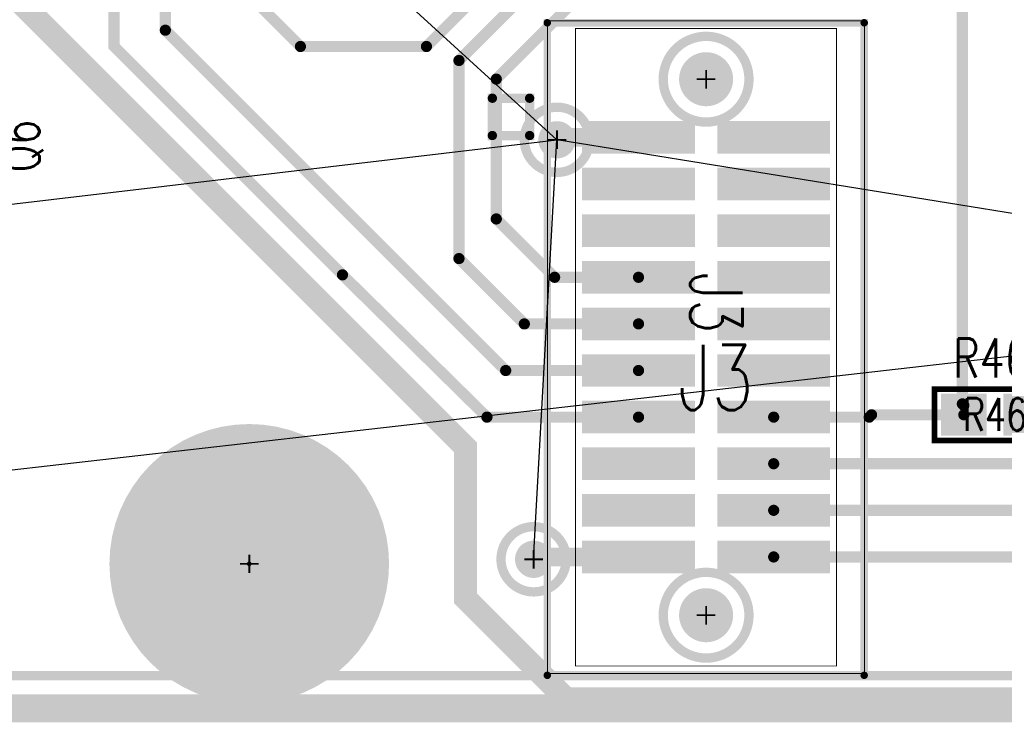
# Model space of a CAD drawing. Extents: x -7.2 to 18.3, y -5.6 to 10.9.
# Tile 42 of 112: x 4.714 to 5.77, y -0.115 to 0.639. Entities that reach past the tile are written whole.
import ezdxf
from ezdxf.enums import TextEntityAlignment as Align

# ---------------------------------------------------------------- set-up
doc = ezdxf.new("R2010")
doc.units = 0
for name, pattern in [('SIG_15', [2, 1, 1]), ('SIG_153', [2, 1, 1]), ('SIG_16', [2, 1, 1]), ('SIG_17', [2, 1, 1]), ('SIG_170', [2, 1, 1]), ('SIG_171', [2, 1, 1]), ('SIG_195', [2, 1, 1]), ('SIG_205', [2, 1, 1]), ('SIG_206', [2, 1, 1]), ('SIG_207', [2, 1, 1]), ('SIG_208', [2, 1, 1]), ('SIG_210', [2, 1, 1]), ('SIG_211', [2, 1, 1])]:
    doc.linetypes.add(name, pattern=pattern)
for name, color, linetype in [('DRIL_NPLTE_THRU_01', 16, 'CONTINUOUS'), ('DRIL_NPLTE_THRU_03', 146, 'CONTINUOUS'), ('DRIL_NPLTE_THRU_04', 176, 'CONTINUOUS'), ('DRIL_PLTE_THRU_01', 16, 'CONTINUOUS'), ('DRIL_PLTE_THRU_03', 146, 'CONTINUOUS'), ('DRIL_PLTE_THRU_04', 176, 'CONTINUOUS'), ('DRIL_SYMBOL', 254, 'CONTINUOUS'), ('LINK_00', 2, 'CONTINUOUS'), ('PADS_BOT', 5, 'CONTINUOUS'), ('PADS_INNER', 1, 'CONTINUOUS'), ('PADS_TOP', 1, 'CONTINUOUS'), ('PADS_XR_131', 3, 'CONTINUOUS'), ('PADS_XR_132', 6, 'CONTINUOUS'), ('PADS_XR_133', 254, 'CONTINUOUS'), ('PART_NAME_123', 255, 'CONTINUOUS'), ('PART_NAME_129', 2, 'CONTINUOUS'), ('PART_TOP_2DLINE_123', 255, 'CONTINUOUS'), ('PART_TOP_2DLINE_129', 2, 'CONTINUOUS'), ('PART_TOP_COPPER_123', 255, 'CONTINUOUS'), ('POUR_OUTLINE_03', 130, 'CONTINUOUS'), ('POUR_VOID_03', 130, 'CONTINUOUS'), ('TRACE_01', 1, 'CONTINUOUS'), ('TRACE_03', 130, 'CONTINUOUS'), ('TRACE_04', 5, 'CONTINUOUS'), ('VIAPTS', 56, 'CONTINUOUS')]:
    doc.layers.add(name, color=color, linetype=linetype)
doc.styles.add('W0$001', font='simplex', dxfattribs={"width": 0.75})
doc.styles.add('W0$005', font='simplex', dxfattribs={"width": 0.75})
doc.styles.add('W0$006', font='simplex', dxfattribs={"width": 0.75})

# ---------------------------------------------------------------- blocks, each defined once
blk = doc.blocks.new('POUR_VOID_43')
at = {"layer": 'POUR_VOID_03', "const_width": 0.01}
blk.add_lwpolyline([(-14.5752, -18.9023, 1), (-14.5052, -18.9023, 1)], format="xyb", close=True, dxfattribs=at)
blk = doc.blocks.new('POUR_VOID_42')
at = {"layer": 'POUR_VOID_03', "const_width": 0.01}
blk.add_lwpolyline([(-14.6002, -19.3523, 1), (-14.5302, -19.3523, 1)], format="xyb", close=True, dxfattribs=at)
blk = doc.blocks.new('POUR_VOID_40')
at = {"layer": 'POUR_VOID_03', "const_width": 0.01}
blk.add_lwpolyline([(-14.4262, -18.8373, 1), (-14.3342, -18.8373, 1)], format="xyb", close=True, dxfattribs=at)
blk = doc.blocks.new('POUR_VOID_39')
at = {"layer": 'POUR_VOID_03', "const_width": 0.01}
blk.add_lwpolyline([(-14.4262, -19.4123, 1), (-14.3342, -19.4123, 1)], format="xyb", close=True, dxfattribs=at)
blk = doc.blocks.new('POUR_OUTLINE_1')
at = {"layer": 'POUR_OUTLINE_03', "const_width": 0.01}
blk.add_lwpolyline([(-13.6852, -17.3132), (-14.0648, -17.3132, -2.315909), (-14.1158, -17.3132), (-14.3203, -17.3132), (-14.3203, -17.5922), (-14.5403, -17.5922, -1), (-14.6103, -17.5922), (-15.9453, -17.5922, -1), (-16.0153, -17.5922), (-16.1093, -17.5922), (-16.1093, -17.694, -8.305766), (-16.1093, -17.7106), (-16.1093, -18.3222), (-15.5653, -18.3222), (-15.5653, -19.4772), (-14.9203, -19.4772, -4.999895), (-14.8203, -19.4772), (-12.0449, -19.4772)], format="xyb", dxfattribs=at)
for name in ['POUR_VOID_40', 'POUR_VOID_43', 'POUR_VOID_42', 'POUR_VOID_39']:
    blk.add_blockref(name, (0, 0))
blk = doc.blocks.new('POUR_HEADER_0')
blk.add_blockref('POUR_OUTLINE_1', (16.9203, 12.3322))
blk = doc.blocks.new('SMOOTH_0$001')
at = {"const_width": 0.0005}
blk.add_lwpolyline([(-0.00025, 0, 1), (0.00025, 0, 1)], format="xyb", close=True, dxfattribs=at)
blk = doc.blocks.new('SMOOTH_0$01')
at = {"const_width": 0.005}
blk.add_lwpolyline([(-0.0025, 0, 1), (0.0025, 0, 1)], format="xyb", close=True, dxfattribs=at)
blk = doc.blocks.new('SMOOTH_0$008')
at = {"const_width": 0.004}
blk.add_lwpolyline([(-0.002, 0, 1), (0.002, 0, 1)], format="xyb", close=True, dxfattribs=at)
blk = doc.blocks.new('PART_BODY_TOP_360')
at = {"layer": 'PART_TOP_2DLINE_123', "const_width": 0.008}
blk.add_lwpolyline([(-0.348, 0.1696), (-0.348, -0.1704), (0.352, -0.1704), (0.352, 0.1696)], close=True, dxfattribs=at)
at = {"layer": 'PART_TOP_2DLINE_129', "const_width": 0.001}
for points in [[(-0.35, 0.17), (-0.35, -0.17), (0.35, -0.17), (0.35, 0.17)], [(-0.342, -0.14), (-0.342, 0.14), (0.342, 0.14), (0.342, -0.14)]]:
    blk.add_lwpolyline(points, close=True, dxfattribs=at)
at = {"layer": 'PART_TOP_COPPER_123', "const_width": 0.01}
blk.add_lwpolyline([(-0.2671, -0.2293), (-0.2271, -0.2293), (-0.2271, -0.1893), (-0.2671, -0.1893)], close=True, dxfattribs=at)
at = {"layer": 'PART_TOP_2DLINE_123'}
for p in [(-0.348, 0.1696), (0.352, 0.1696), (-0.348, -0.1704), (0.352, -0.1704)]:
    blk.add_blockref('SMOOTH_0$008', p, dxfattribs=at)
at = {"layer": 'PART_TOP_2DLINE_129'}
for p in [(-0.35, 0.17), (0.35, 0.17), (-0.342, 0.14), (0.342, 0.14), (-0.342, -0.14), (0.342, -0.14), (-0.35, -0.17), (0.35, -0.17)]:
    blk.add_blockref('SMOOTH_0$001', p, dxfattribs=at)
at = {"layer": 'PART_TOP_COPPER_123'}
for p in [(-0.2671, -0.1893), (-0.2271, -0.1893), (-0.2671, -0.2293), (-0.2271, -0.2293)]:
    blk.add_blockref('SMOOTH_0$01', p, dxfattribs=at)
blk = doc.blocks.new('DRIL_HOLE_0')
blk.add_lwpolyline([(0, 0, 1), (0, 0, 1)], format="xyb", close=True)
blk = doc.blocks.new('PAD_1')
blk.add_lwpolyline([(0, 0, 1), (0, 0, 1)], format="xyb", close=True)
blk = doc.blocks.new('PAD_62')
at = {"const_width": 0.035}
blk.add_lwpolyline([(-0.0605, 0), (0.0605, 0)], dxfattribs=at)
blk = doc.blocks.new('PAD_63')
at = {"const_width": 0.029}
blk.add_lwpolyline([(-0.0575, 0), (0.0575, 0)], dxfattribs=at)
blk = doc.blocks.new('STK_TOP_39')
at = {"layer": 'DRIL_NPLTE_THRU_01'}
blk.add_blockref('DRIL_HOLE_0', (0, 0), dxfattribs=at)
at = {"layer": 'DRIL_NPLTE_THRU_03'}
blk.add_blockref('DRIL_HOLE_0', (0, 0), dxfattribs=at)
at = {"layer": 'DRIL_NPLTE_THRU_04'}
blk.add_blockref('DRIL_HOLE_0', (0, 0), dxfattribs=at)
at = {"layer": 'PADS_BOT'}
blk.add_blockref('PAD_1', (0, 0), dxfattribs=at)
at = {"layer": 'PADS_INNER'}
blk.add_blockref('PAD_1', (0, 0), dxfattribs=at)
at = {"layer": 'PADS_TOP', "rotation": 90}
blk.add_blockref('PAD_63', (0, 0), dxfattribs=at)
at = {"layer": 'PADS_XR_131', "rotation": 90}
blk.add_blockref('PAD_62', (0, 0), dxfattribs=at)
at = {"layer": 'PADS_XR_133', "rotation": 90}
blk.add_blockref('PAD_63', (0, 0), dxfattribs=at)
blk = doc.blocks.new('DRIL_SYMBOL_0$052')
at = {"layer": 'DRIL_SYMBOL', "const_width": 0.002}
for points in [[(0, -0.01), (0, 0.01)], [(-0.01, 0), (0.01, 0)]]:
    blk.add_lwpolyline(points, dxfattribs=at)
blk = doc.blocks.new('DRIL_HOLE_0$052')
at = {"const_width": 0.026}
blk.add_lwpolyline([(-0.013, 0, 1), (0.013, 0, 1)], format="xyb", close=True, dxfattribs=at)
blk.add_blockref('DRIL_SYMBOL_0$052', (0, 0))
blk = doc.blocks.new('PAD_64')
at = {"const_width": 0.026}
blk.add_lwpolyline([(0, -0.013, 1), (0, 0.013, 1)], format="xyb", close=True, dxfattribs=at)
blk = doc.blocks.new('PAD_65')
at = {"const_width": 0.029}
blk.add_lwpolyline([(0, -0.0145, 1), (0, 0.0145, 1)], format="xyb", close=True, dxfattribs=at)
blk = doc.blocks.new('STK_TOP_40')
at = {"layer": 'DRIL_NPLTE_THRU_01'}
blk.add_blockref('DRIL_HOLE_0$052', (0, 0), dxfattribs=at)
at = {"layer": 'DRIL_NPLTE_THRU_03'}
blk.add_blockref('DRIL_HOLE_0$052', (0, 0), dxfattribs=at)
at = {"layer": 'DRIL_NPLTE_THRU_04'}
blk.add_blockref('DRIL_HOLE_0$052', (0, 0), dxfattribs=at)
at = {"layer": 'PADS_BOT'}
blk.add_blockref('PAD_64', (0, 0), dxfattribs=at)
at = {"layer": 'PADS_INNER'}
blk.add_blockref('PAD_64', (0, 0), dxfattribs=at)
at = {"layer": 'PADS_TOP'}
blk.add_blockref('PAD_64', (0, 0), dxfattribs=at)
at = {"layer": 'PADS_XR_131'}
blk.add_blockref('PAD_65', (0, 0), dxfattribs=at)
at = {"layer": 'PADS_XR_132'}
blk.add_blockref('PAD_65', (0, 0), dxfattribs=at)
blk = doc.blocks.new('SYM_TOP_33')
for name, p in [('PART_BODY_TOP_360', (0, 0)), ('STK_TOP_39', (-0.225, 0.0725)), ('STK_TOP_39', (-0.175, 0.0725)), ('STK_TOP_39', (-0.125, 0.0725)), ('STK_TOP_39', (-0.075, 0.0725)), ('STK_TOP_39', (-0.025, 0.0725)), ('STK_TOP_39', (0.025, 0.0725)), ('STK_TOP_39', (0.075, 0.0725)), ('STK_TOP_39', (0.125, 0.0725)), ('STK_TOP_39', (0.175, 0.0725)), ('STK_TOP_39', (0.225, 0.0725)), ('STK_TOP_40', (-0.2875, 0)), ('STK_TOP_40', (0.2875, 0)), ('STK_TOP_39', (-0.225, -0.0725)), ('STK_TOP_39', (-0.175, -0.0725)), ('STK_TOP_39', (-0.125, -0.0725)), ('STK_TOP_39', (-0.075, -0.0725)), ('STK_TOP_39', (-0.025, -0.0725)), ('STK_TOP_39', (0.025, -0.0725)), ('STK_TOP_39', (0.075, -0.0725)), ('STK_TOP_39', (0.125, -0.0725)), ('STK_TOP_39', (0.175, -0.0725)), ('STK_TOP_39', (0.225, -0.0725))]:
    blk.add_blockref(name, p)
blk = doc.blocks.new('PART_TOP_60')
blk.add_blockref('SYM_TOP_33', (0, 0))
at = {"layer": 'PART_NAME_123', "style": 'W0$005', "width": 0.75}
blk.add_text('J3', height=0.056, dxfattribs=at).set_placement((-0.08, -0.017))
at = {"layer": 'PART_NAME_123', "style": 'W0$006', "width": 0.75}
blk.add_text('J3', height=0.042, rotation=90, dxfattribs=at).set_placement((-0.3675, -0.035))
at = {"layer": 'PART_NAME_129', "style": 'W0$001', "width": 0.75}
blk.add_text('J3', height=0.07, rotation=90, dxfattribs=at).set_placement((0.0674, -0.0301))
blk = doc.blocks.new('SMOOTH_0$006')
at = {"const_width": 0.003}
blk.add_lwpolyline([(-0.0015, 0, 1), (0.0015, 0, 1)], format="xyb", close=True, dxfattribs=at)
blk = doc.blocks.new('PART_BODY_TOP_363')
at = {"layer": 'PART_TOP_2DLINE_123', "const_width": 0.006}
blk.add_lwpolyline([(-0.065, -0.0276), (0.065, -0.0276), (0.065, 0.0276), (-0.065, 0.0276)], close=True, dxfattribs=at)
at = {"layer": 'PART_TOP_2DLINE_129', "const_width": 0.001}
blk.add_lwpolyline([(-0.065, -0.03), (0.065, -0.03), (0.065, 0.0276), (-0.065, 0.0276)], close=True, dxfattribs=at)
at = {"layer": 'PART_TOP_2DLINE_123'}
for p in [(-0.065, 0.0276), (0.065, 0.0276), (-0.065, -0.0276), (0.065, -0.0276)]:
    blk.add_blockref('SMOOTH_0$006', p, dxfattribs=at)
at = {"layer": 'PART_TOP_2DLINE_129'}
for p in [(-0.065, 0.0276), (0.065, 0.0276), (-0.065, -0.03), (0.065, -0.03)]:
    blk.add_blockref('SMOOTH_0$001', p, dxfattribs=at)
blk = doc.blocks.new('PAD_46')
at = {"const_width": 0.045}
blk.add_lwpolyline([(-0.0245, 0), (0.0245, 0)], dxfattribs=at)
blk = doc.blocks.new('PAD_47')
at = {"const_width": 0.039}
blk.add_lwpolyline([(-0.0215, 0), (0.0215, 0)], dxfattribs=at)
blk = doc.blocks.new('STK_TOP_14')
at = {"layer": 'DRIL_PLTE_THRU_01'}
blk.add_blockref('DRIL_HOLE_0', (0, 0), dxfattribs=at)
at = {"layer": 'DRIL_PLTE_THRU_03'}
blk.add_blockref('DRIL_HOLE_0', (0, 0), dxfattribs=at)
at = {"layer": 'DRIL_PLTE_THRU_04'}
blk.add_blockref('DRIL_HOLE_0', (0, 0), dxfattribs=at)
at = {"layer": 'PADS_BOT'}
blk.add_blockref('PAD_1', (0, 0), dxfattribs=at)
at = {"layer": 'PADS_INNER'}
blk.add_blockref('PAD_1', (0, 0), dxfattribs=at)
at = {"layer": 'PADS_TOP'}
blk.add_blockref('PAD_47', (0, 0), dxfattribs=at)
at = {"layer": 'PADS_XR_131'}
blk.add_blockref('PAD_46', (0, 0), dxfattribs=at)
at = {"layer": 'PADS_XR_133'}
blk.add_blockref('PAD_47', (0, 0), dxfattribs=at)
blk = doc.blocks.new('SYM_TOP_36')
for name, p in [('STK_TOP_14', (-0.0335, 0)), ('PART_BODY_TOP_363', (0, 0)), ('STK_TOP_14', (0.0335, 0))]:
    blk.add_blockref(name, p)
blk = doc.blocks.new('PART_TOP_86')
blk.add_blockref('SYM_TOP_36', (0, 0))
at = {"layer": 'PART_NAME_123', "style": 'W0$006', "width": 0.75}
blk.add_text('R46', height=0.042, dxfattribs=at).set_placement((-0.045, 0.04))
at = {"layer": 'PART_NAME_129', "style": 'W0$001', "width": 0.75}
blk.add_text('R46', height=0.035, dxfattribs=at).set_placement((0, 0.0003), align=Align.MIDDLE_CENTER)
blk = doc.blocks.new('DRIL_SYMBOL_0$18')
at = {"layer": 'DRIL_SYMBOL', "const_width": 0.002}
for points in [[(0, -0.01), (0, 0.01)], [(-0.01, 0), (0.01, 0)]]:
    blk.add_lwpolyline(points, dxfattribs=at)
blk = doc.blocks.new('DRIL_HOLE_0$18')
at = {"const_width": 0.09}
blk.add_lwpolyline([(-0.045, 0, 1), (0.045, 0, 1)], format="xyb", close=True, dxfattribs=at)
blk.add_blockref('DRIL_SYMBOL_0$18', (0, 0))
blk = doc.blocks.new('PAD_70')
at = {"const_width": 0.0025}
blk.add_lwpolyline([(0, -0.00125, 1), (0, 0.00125, 1)], format="xyb", close=True, dxfattribs=at)
blk = doc.blocks.new('PAD_137')
at = {"const_width": 0.15}
blk.add_lwpolyline([(0, -0.075, 1), (0, 0.075, 1)], format="xyb", close=True, dxfattribs=at)
blk = doc.blocks.new('STK_TOP_78')
at = {"layer": 'DRIL_NPLTE_THRU_01'}
blk.add_blockref('DRIL_HOLE_0$18', (0, 0), dxfattribs=at)
at = {"layer": 'DRIL_NPLTE_THRU_03'}
blk.add_blockref('DRIL_HOLE_0$18', (0, 0), dxfattribs=at)
at = {"layer": 'DRIL_NPLTE_THRU_04'}
blk.add_blockref('DRIL_HOLE_0$18', (0, 0), dxfattribs=at)
at = {"layer": 'PADS_BOT'}
blk.add_blockref('PAD_70', (0, 0), dxfattribs=at)
at = {"layer": 'PADS_INNER'}
blk.add_blockref('PAD_70', (0, 0), dxfattribs=at)
at = {"layer": 'PADS_TOP'}
blk.add_blockref('PAD_70', (0, 0), dxfattribs=at)
at = {"layer": 'PADS_XR_131'}
blk.add_blockref('PAD_137', (0, 0), dxfattribs=at)
at = {"layer": 'PADS_XR_132'}
blk.add_blockref('PAD_137', (0, 0), dxfattribs=at)
blk = doc.blocks.new('SYM_TOP_64')
blk.add_blockref('STK_TOP_78', (-0.0001, 0.0001))
blk = doc.blocks.new('PART_TOP_453')
blk.add_blockref('SYM_TOP_64', (0, 0))
blk = doc.blocks.new('PART_BODY_TOP_429')
at = {"layer": 'PART_TOP_2DLINE_123', "const_width": 0.006}
blk.add_lwpolyline([(0.065, 0.075), (-0.065, 0.075), (-0.065, -0.08), (0.065, -0.08)], close=True, dxfattribs=at)
at = {"layer": 'PART_TOP_2DLINE_129', "const_width": 0.001}
blk.add_lwpolyline([(0.065, 0.075), (-0.065, 0.075), (-0.065, -0.08), (0.065, -0.08)], close=True, dxfattribs=at)
at = {"layer": 'PART_TOP_2DLINE_123'}
for p in [(-0.065, 0.075), (0.065, 0.075), (-0.065, -0.08), (0.065, -0.08)]:
    blk.add_blockref('SMOOTH_0$006', p, dxfattribs=at)
at = {"layer": 'PART_TOP_2DLINE_129'}
for p in [(-0.065, 0.075), (0.065, 0.075), (-0.065, -0.08), (0.065, -0.08)]:
    blk.add_blockref('SMOOTH_0$001', p, dxfattribs=at)
blk = doc.blocks.new('PAD_12')
at = {"const_width": 0.041}
blk.add_lwpolyline([(-0.0205, 0), (0.0205, 0)], dxfattribs=at)
blk = doc.blocks.new('PAD_11')
at = {"const_width": 0.035}
blk.add_lwpolyline([(-0.0175, 0), (0.0175, 0)], dxfattribs=at)
blk = doc.blocks.new('STK_TOP_9')
at = {"layer": 'DRIL_NPLTE_THRU_01'}
blk.add_blockref('DRIL_HOLE_0', (0, 0), dxfattribs=at)
at = {"layer": 'DRIL_NPLTE_THRU_03'}
blk.add_blockref('DRIL_HOLE_0', (0, 0), dxfattribs=at)
at = {"layer": 'DRIL_NPLTE_THRU_04'}
blk.add_blockref('DRIL_HOLE_0', (0, 0), dxfattribs=at)
at = {"layer": 'PADS_BOT'}
blk.add_blockref('PAD_1', (0, 0), dxfattribs=at)
at = {"layer": 'PADS_INNER'}
blk.add_blockref('PAD_1', (0, 0), dxfattribs=at)
at = {"layer": 'PADS_TOP'}
blk.add_blockref('PAD_11', (0, 0), dxfattribs=at)
at = {"layer": 'PADS_XR_131'}
blk.add_blockref('PAD_12', (0, 0), dxfattribs=at)
at = {"layer": 'PADS_XR_133'}
blk.add_blockref('PAD_11', (0, 0), dxfattribs=at)
blk = doc.blocks.new('SYM_TOP_102')
for name, p in [('PART_BODY_TOP_429', (0, 0)), ('STK_TOP_9', (-0.0001, 0.05)), ('STK_TOP_9', (-0.0376, -0.0525)), ('STK_TOP_9', (0.0375, -0.0525))]:
    blk.add_blockref(name, p)
blk = doc.blocks.new('PART_TOP_588')
blk.add_blockref('SYM_TOP_102', (0, 0))
at = {"layer": 'PART_NAME_123', "style": 'W0$006', "width": 0.75}
blk.add_text('Q6', height=0.042, rotation=90, dxfattribs=at).set_placement((0.1199, -0.07))
at = {"layer": 'PART_NAME_129', "style": 'W0$001', "width": 0.75}
blk.add_text('Q6', height=0.07, dxfattribs=at).set_placement((-0.0351, -0.0349))
blk = doc.blocks.new('SMOOTH_0$02')
at = {"const_width": 0.01}
blk.add_lwpolyline([(-0.005, 0, 1), (0.005, 0, 1)], format="xyb", close=True, dxfattribs=at)
blk = doc.blocks.new('SMOOTH_0$025')
at = {"const_width": 0.0125}
blk.add_lwpolyline([(-0.00625, 0, 1), (0.00625, 0, 1)], format="xyb", close=True, dxfattribs=at)
blk = doc.blocks.new('SMOOTH_0$012')
at = {"const_width": 0.006}
blk.add_lwpolyline([(-0.003, 0, 1), (0.003, 0, 1)], format="xyb", close=True, dxfattribs=at)
blk = doc.blocks.new('DRIL_SYMBOL_0$018')
at = {"layer": 'DRIL_SYMBOL', "const_width": 0.002}
for points in [[(0, -0.01), (0, 0.01)], [(-0.01, 0), (0.01, 0)]]:
    blk.add_lwpolyline(points, dxfattribs=at)
blk = doc.blocks.new('DRIL_HOLE_0$018')
at = {"const_width": 0.009}
blk.add_lwpolyline([(-0.0045, 0, 1), (0.0045, 0, 1)], format="xyb", close=True, dxfattribs=at)
blk.add_blockref('DRIL_SYMBOL_0$018', (0, 0))
blk = doc.blocks.new('PAD_138')
at = {"const_width": 0.02}
blk.add_lwpolyline([(0, -0.01, 1), (0, 0.01, 1)], format="xyb", close=True, dxfattribs=at)
blk = doc.blocks.new('STK_TOP_4')
at = {"layer": 'DRIL_PLTE_THRU_01'}
blk.add_blockref('DRIL_HOLE_0$018', (0, 0), dxfattribs=at)
at = {"layer": 'DRIL_PLTE_THRU_03'}
blk.add_blockref('DRIL_HOLE_0$018', (0, 0), dxfattribs=at)
at = {"layer": 'DRIL_PLTE_THRU_04'}
blk.add_blockref('DRIL_HOLE_0$018', (0, 0), dxfattribs=at)
at = {"layer": 'PADS_BOT'}
blk.add_blockref('PAD_138', (0, 0), dxfattribs=at)
at = {"layer": 'PADS_INNER'}
blk.add_blockref('PAD_138', (0, 0), dxfattribs=at)
at = {"layer": 'PADS_TOP'}
blk.add_blockref('PAD_138', (0, 0), dxfattribs=at)
blk = doc.blocks.new('SYM_TOP_2')
blk.add_blockref('STK_TOP_4', (0, 0))

msp = doc.modelspace()

# ---------------------------------------------------------------- linework, layer by layer
at = {"layer": 'LINK_00', "linetype": 'SIG_16'}
for p, q in [((5.2902, 0.5099), (5.0551, 0.725)), ((4.6551, 0.435), (5.2902, 0.5099)), ((5.2652, 0.0599), (5.2902, 0.5099)), ((6.1851, 0.365), (5.2902, 0.5099))]:
    msp.add_line(p, q, dxfattribs=at)
at = {"layer": 'LINK_00', "linetype": 'SIG_153'}
msp.add_line((4.5801, 0.1415), (5.7952, 0.2799), dxfattribs=at)
at = {"layer": 'TRACE_01', "linetype": 'SIG_211', "const_width": 0.012}
msp.add_lwpolyline([(5.3777, 0.3624), (5.2877, 0.3624), (5.2251, 0.425), (5.2251, 0.575), (5.5801, 0.93), (5.5801, 1.83), (5.6901, 1.94), (5.6901, 2.455)], dxfattribs=at)
at = {"layer": 'TRACE_01', "linetype": 'SIG_210', "const_width": 0.012}
msp.add_lwpolyline([(5.3777, 0.3124), (5.2552, 0.3124), (5.1851, 0.3825), (5.1851, 0.595), (5.5401, 0.95), (5.5401, 1.85), (5.6551, 1.965), (5.6551, 2.22)], dxfattribs=at)
at = {"layer": 'TRACE_01', "linetype": 'SIG_207', "const_width": 0.012}
msp.add_lwpolyline([(5.5227, 0.0624), (5.8577, 0.0624), (5.9752, 0.1799), (5.9752, 1.8399), (5.9751, 1.84)], dxfattribs=at)
at = {"layer": 'TRACE_01', "linetype": 'SIG_205', "const_width": 0.012}
msp.add_lwpolyline([(5.5227, 0.1624), (5.8377, 0.1624), (5.8752, 0.1999), (5.8752, 1.78), (5.8751, 1.78)], dxfattribs=at)
at = {"layer": 'TRACE_01', "linetype": 'SIG_206', "const_width": 0.012}
msp.add_lwpolyline([(5.5227, 0.1124), (5.8527, 0.1124), (5.9202, 0.1799), (5.9202, 1.4249), (5.9201, 1.425)], dxfattribs=at)
at = {"layer": 'TRACE_01', "linetype": 'SIG_208', "const_width": 0.012}
for points in [[(5.7267, 0.2149), (5.7267, 0.225), (5.7251, 0.2266), (5.7251, 1.325)], [(5.5227, 0.2124), (5.6252, 0.2124), (5.6277, 0.2149), (5.7267, 0.2149)]]:
    msp.add_lwpolyline(points, dxfattribs=at)
at = {"layer": 'TRACE_01', "linetype": 'SIG_171', "const_width": 0.012}
msp.add_lwpolyline([(5.3777, 0.2624), (5.2352, 0.2624), (4.8701, 0.6275), (4.8701, 1.0699)], dxfattribs=at)
at = {"layer": 'TRACE_01', "linetype": 'SIG_170', "const_width": 0.012}
msp.add_lwpolyline([(5.3777, 0.2124), (5.2151, 0.2124), (5.0601, 0.365), (4.8151, 0.61), (4.8151, 1.0199)], dxfattribs=at)
at = {"layer": 'TRACE_01', "linetype": 'SIG_16', "const_width": 0.02}
for points in [[(5.2902, 0.5099), (5.2927, 0.5124), (5.3777, 0.5124)], [(5.2652, 0.0599), (5.2677, 0.0624), (5.3777, 0.0624)]]:
    msp.add_lwpolyline(points, dxfattribs=at)
at = {"layer": 'TRACE_03', "linetype": 'SIG_15', "const_width": 0.03}
msp.add_lwpolyline([(7.8, -0.1), (4.25, -0.1), (4.21, -0.06), (4.21, 1.025), (4.185, 1.05)], dxfattribs=at)
at = {"layer": 'TRACE_04', "linetype": 'SIG_195', "const_width": 0.012}
msp.add_lwpolyline([(2.6901, 1.6549), (2.7651, 1.6549), (2.8251, 1.5949), (3.2102, 1.5949), (3.2752, 1.5299), (3.4751, 1.5299), (3.695, 1.31), (3.695, 1.225), (3.83, 1.09), (4.535, 1.09), (5.015, 0.61), (5.1502, 0.61), (5.2501, 0.7099)], dxfattribs=at)
at = {"layer": 'TRACE_04', "linetype": 'SIG_17', "const_width": 0.025}
msp.add_lwpolyline([(1.9251, 1.57), (2.0121, 1.483), (2.0121, 1.332), (2.0601, 1.284), (2.0961, 1.284), (2.1921, 1.188), (2.1921, 1.128), (2.2641, 1.056), (3.6651, 1.056), (3.7452, 0.9759), (4.3961, 0.9759), (5.1921, 0.18), (5.1921, 0.018), (5.3001, -0.09), (8.5401, -0.09), (8.6361, 0.006), (8.6361, 0.336)], dxfattribs=at)

# ---------------------------------------------------------------- block references
at = {"linetype": 'SIG_153'}
msp.add_blockref('POUR_HEADER_0', (2.9101, 7.08), dxfattribs=at)
at = {"rotation": 270}
msp.add_blockref('PART_TOP_60', (5.4502, 0.2874), dxfattribs=at)
for name, p in [('PART_TOP_588', (4.6152, 0.5449)), ('PART_TOP_86', (5.7602, 0.2149)), ('PART_TOP_453', (4.9602, 0.0549))]:
    msp.add_blockref(name, p)
at = {"layer": 'TRACE_01'}
for name, p in [('SMOOTH_0$012', (4.8701, 0.6275)), ('SMOOTH_0$012', (5.1851, 0.595)), ('SMOOTH_0$012', (5.2251, 0.575)), ('SMOOTH_0$02', (5.2902, 0.5099)), ('SMOOTH_0$02', (5.2927, 0.5124)), ('SMOOTH_0$02', (5.3777, 0.5124)), ('SMOOTH_0$012', (5.2251, 0.425)), ('SMOOTH_0$012', (5.1851, 0.3825)), ('SMOOTH_0$012', (5.0601, 0.365)), ('SMOOTH_0$012', (5.2877, 0.3624)), ('SMOOTH_0$012', (5.3777, 0.3624)), ('SMOOTH_0$012', (5.2552, 0.3124)), ('SMOOTH_0$012', (5.3777, 0.3124)), ('SMOOTH_0$012', (5.2352, 0.2624)), ('SMOOTH_0$012', (5.3777, 0.2624)), ('SMOOTH_0$012', (5.7251, 0.2266)), ('SMOOTH_0$012', (5.7267, 0.225)), ('SMOOTH_0$012', (5.2151, 0.2124)), ('SMOOTH_0$012', (5.3777, 0.2124)), ('SMOOTH_0$012', (5.5227, 0.2124)), ('SMOOTH_0$012', (5.6252, 0.2124)), ('SMOOTH_0$012', (5.6277, 0.2149)), ('SMOOTH_0$012', (5.7267, 0.2149)), ('SMOOTH_0$012', (5.7267, 0.2149)), ('SMOOTH_0$012', (5.5227, 0.1624)), ('SMOOTH_0$012', (5.5227, 0.1124)), ('SMOOTH_0$02', (5.2652, 0.0599)), ('SMOOTH_0$02', (5.2677, 0.0624)), ('SMOOTH_0$02', (5.3777, 0.0624)), ('SMOOTH_0$012', (5.5227, 0.0624))]:
    msp.add_blockref(name, p, dxfattribs=at)
at = {"layer": 'TRACE_04'}
for name, p in [('SMOOTH_0$012', (5.015, 0.61)), ('SMOOTH_0$012', (5.1502, 0.61)), ('SMOOTH_0$025', (5.1921, 0.18)), ('SMOOTH_0$025', (5.1921, 0.018)), ('SMOOTH_0$025', (5.3001, -0.09))]:
    msp.add_blockref(name, p, dxfattribs=at)
at = {"layer": 'VIAPTS', "linetype": 'SIG_16'}
for p in [(5.2902, 0.5099), (5.2652, 0.0599)]:
    msp.add_blockref('SYM_TOP_2', p, dxfattribs=at)

doc.saveas('drawing.dxf')
